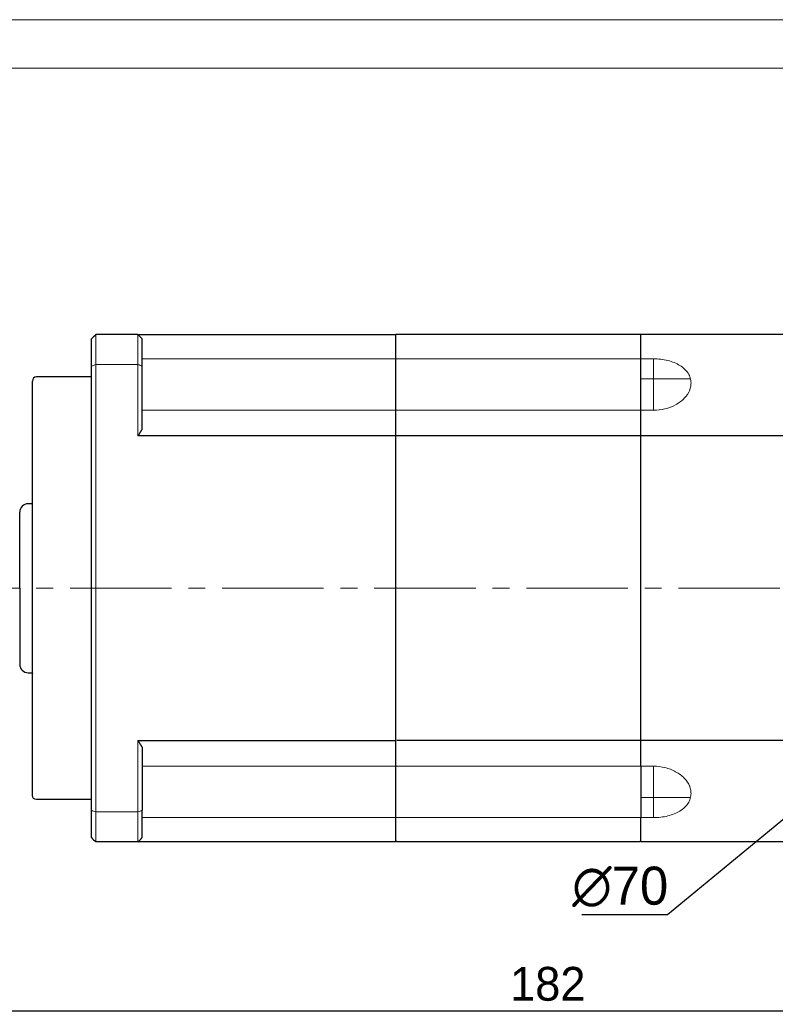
# Model space of a CAD drawing. Header units: millimetres. Extents: x 2035 to 2519, y 1001 to 1341.
# Tile 4 of 9: x 2157 to 2247, y 1225 to 1341. Entities that reach past the tile are written whole.
import ezdxf

# ---------------------------------------------------------------- set-up
doc = ezdxf.new("R2010")
doc.units = ezdxf.units.MM
doc.header["$PDSIZE"] = -5
doc.linetypes.add('点画线', pattern=[18, 12, -2, 2, -2])
doc.layers.get('0').update_dxf_attribs({"lineweight": 18})
doc.layers.get('Defpoints').update_dxf_attribs({"lineweight": 18})
for name, color, linetype, lineweight in [('7中心线层', 7, '点画线', 18), ('尺寸线层', 3, 'Continuous', 18), ('粗实线', 7, 'Continuous', 50)]:
    doc.layers.add(name, color=color, linetype=linetype, lineweight=lineweight)
doc.styles.add('工程字', font='txt')
doc.dimstyles.new('DIMSTYLE_17', dxfattribs={"dimtxt": 8, "dimasz": 12, "dimexe": 0.18, "dimexo": 0.0625, "dimgap": 0.09, "dimtad": 1, "dimtih": 1, "dimtoh": 1, "dimdec": 3, "dimdsep": 46, "dimtxsty": 'Standard', "dimblk": '_CAXARROW', "dimcen": 0.09, "dimdle": 24, "dimadec": 0, "dimazin": 0, "dimtfac": 0.7, "dimtdec": 3, "dimtofl": 0, "dimtmove": 0, "dimatfit": 3, "dimfxl": 1, "dimtolj": 1, "dimarcsym": 0})
doc.dimstyles.new('ISO-25', dxfattribs={"dimtxt": 5.5, "dimasz": 1, "dimexe": 1.25, "dimexo": 0.625, "dimtad": 1, "dimtxsty": '工程字', "dimcen": 2.5, "dimdle": 2, "dimadec": 0, "dimazin": 0, "dimtfac": 1, "dimtmove": 0, "dimatfit": 3, "dimfxl": 1, "dimarcsym": 0})
doc.dimstyles.new('副本 ISO-25', dxfattribs={"dimtxt": 5.5, "dimasz": 2.5, "dimexe": 1.25, "dimexo": 0.625, "dimtad": 1, "dimtxsty": '工程字', "dimcen": 2.5, "dimdle": 5, "dimadec": 0, "dimazin": 0, "dimtfac": 1, "dimtmove": 0, "dimatfit": 3, "dimfxl": 1, "dimtolj": 1, "dimarcsym": 0})

# ---------------------------------------------------------------- blocks, each defined once
blk = doc.blocks.new('*D85')
at = {"layer": 'Defpoints', "color": 0}
for p in [(2128.94, 1223.93), (2128.94, 1179.57), (2310.95, 1149.95)]:
    blk.add_point(p, dxfattribs=at)
at = {"layer": '尺寸线层', "color": 0, "lineweight": -2}
for p, q in [((2128.94, 1180.19), (2128.94, 1225.18)), ((2310.95, 1150.58), (2310.95, 1225.18)), ((2307.45, 1223.93), (2132.44, 1223.93))]:
    blk.add_line(p, q, dxfattribs=at)
at = {"layer": '尺寸线层', "color": 0}
for points in [[(2132.44, 1224.51), (2132.44, 1223.35), (2128.94, 1223.93)], [(2307.45, 1223.35), (2307.45, 1224.51), (2310.95, 1223.93)]]:
    blk.add_solid(points, dxfattribs=at)
at = {"layer": '尺寸线层', "color": 0, "insert": (2219.94, 1227.13), "char_height": 4, "attachment_point": 5, "style": '工程字'}
blk.add_mtext('182', dxfattribs=at)
blk = doc.blocks.new('_CAXARROW')
blk.add_hatch(color=0).paths.add_polyline_path([(0, 0), (-1, 0.125), (-1, -0.125)], flags=0)
blk = doc.blocks.new('*D108')
at = {"layer": 'Defpoints', "color": 0}
for p in [(2307.96, 1296.2), (2253.93, 1251.7)]:
    blk.add_point(p, dxfattribs=at)
at = {"layer": '尺寸线层', "color": 0, "linetype": 'Continuous', "lineweight": -2}
for p, q in [((2280.85, 1273.95), (2281.03, 1273.95)), ((2280.94, 1273.86), (2280.94, 1274.04)), ((2234.11, 1235.37), (2251.61, 1249.79)), ((2223.96, 1235.37), (2234.11, 1235.37))]:
    blk.add_line(p, q, dxfattribs=at)
blk.add_arc((2280.94, 1273.95), 35, 219.1812, 303.4193, dxfattribs=at)
at = {"layer": '尺寸线层', "color": 0, "lineweight": -2, "xscale": 3, "yscale": 3, "zscale": 3, "rotation": 39.47590187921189}
blk.add_blockref('_CAXARROW', (2253.93, 1251.7), dxfattribs=at)
at = {"layer": '尺寸线层', "color": 0, "insert": (2228.52, 1238.62), "char_height": 4.5, "attachment_point": 5, "style": '工程字'}
blk.add_mtext('\\A1;∅70', dxfattribs=at)
blk = doc.blocks.new('_FILLED')
at = {"linetype": 'ByBlock'}
blk.add_hatch(color=0, dxfattribs=at).paths.add_polyline_path([(0, 0), (-1, 0.133), (-1, -0.133)], flags=0)
blk = doc.blocks.new('*D111')
at = {"layer": 'Defpoints', "color": 0}
for p in [(2309.93, 1302.94), (2301.45, 1294.46), (2323.24, 1285.28), (2156.41, 1273.95), (2312.33, 1273.95)]:
    blk.add_point(p, dxfattribs=at)
at = {"layer": '尺寸线层', "color": 0, "lineweight": -2}
for p, q in [((2310.38, 1303.38), (2312.79, 1305.8)), ((2312.96, 1273.95), (2325.99, 1273.95))]:
    blk.add_line(p, q, dxfattribs=at)
blk.add_arc((2280.94, 1273.95), 43.79, 3.2713, 41.7287, dxfattribs=at)
at = {"layer": '尺寸线层', "color": 0}
for points in [[(2313.93, 1303.38), (2313.32, 1302.81), (2311.91, 1304.92)], [(2324.25, 1276.44), (2325.08, 1276.46), (2324.74, 1273.95)]]:
    blk.add_solid(points, dxfattribs=at)
at = {"layer": '尺寸线层', "color": 0, "insert": (2324.52, 1292), "char_height": 5.5, "attachment_point": 5, "rotation": 292.5, "style": '工程字'}
blk.add_mtext('\\A1;45%%d', dxfattribs=at)
blk = doc.blocks.new('*D112')
at = {"layer": 'Defpoints', "color": 0}
for p in [(2156.41, 1273.95), (2312.33, 1273.95), (2301.45, 1253.44), (2318.86, 1252.06), (2309.93, 1244.96)]:
    blk.add_point(p, dxfattribs=at)
at = {"layer": '尺寸线层', "color": 0, "lineweight": -2}
for p, q in [((2312.96, 1273.95), (2325.98, 1273.95)), ((2310.38, 1244.52), (2312.79, 1242.1))]:
    blk.add_line(p, q, dxfattribs=at)
blk.add_arc((2280.94, 1273.95), 43.79, 318.2717, 356.7283, dxfattribs=at)
at = {"layer": '尺寸线层', "color": 0}
for points in [[(2325.08, 1271.44), (2324.24, 1271.46), (2324.73, 1273.95)], [(2313.32, 1245.09), (2313.93, 1244.52), (2311.91, 1242.99)]]:
    blk.add_solid(points, dxfattribs=at)
at = {"layer": '尺寸线层', "color": 0, "insert": (2318.28, 1258.48), "char_height": 5.5, "attachment_point": 5, "rotation": 67.5, "style": '工程字'}
blk.add_mtext('\\A1;45%%d', dxfattribs=at)

msp = doc.modelspace()

# ---------------------------------------------------------------- linework, layer by layer
for p, q in [((2166.4436, 1300.4077), (2166.4436, 1303.9502)), ((2171.4436, 1300.4077), (2171.4436, 1303.9502)), ((2171.9436, 1301.0836), (2201.9436, 1301.0836)), ((2230.9436, 1301.0847), (2201.9436, 1301.0836)), ((2232.4436, 1301.0847), (2230.9436, 1301.0847)), ((2232.4436, 1298.7002), (2232.4436, 1301.0847)), ((2166.4436, 1300.4077), (2166.4436, 1247.4927)), ((2171.4436, 1300.4077), (2166.4436, 1300.4077)), ((2171.4436, 1291.9779), (2171.4436, 1300.4077)), ((2232.4436, 1298.7002), (2230.9436, 1298.7002)), ((2232.4436, 1294.9715), (2232.4436, 1298.7002)), ((2236.8373, 1298.7002), (2232.4436, 1298.7002)), ((2171.9436, 1295.0043), (2201.9436, 1295.0043)), ((2230.9436, 1295.0057), (2201.9436, 1295.0044)), ((2232.4436, 1295.0057), (2230.9436, 1295.0057)), ((2158.9145, 1283.9502), (2158.9145, 1263.9502)), ((2171.4436, 1247.4927), (2171.4436, 1255.9224)), ((2171.9436, 1252.8961), (2201.9436, 1252.8961)), ((2201.9436, 1252.8961), (2230.9436, 1252.8974)), ((2230.9436, 1252.8974), (2232.4436, 1252.8974)), ((2232.4436, 1252.9289), (2232.4436, 1249.2002)), ((2232.4436, 1249.2002), (2230.9436, 1249.2002)), ((2236.8373, 1249.2002), (2232.4436, 1249.2002)), ((2232.4436, 1249.2002), (2232.4436, 1246.8157)), ((2166.4436, 1243.9502), (2166.4436, 1247.4927)), ((2171.4436, 1247.4927), (2166.4436, 1247.4927)), ((2171.4436, 1243.9502), (2171.4436, 1247.4927)), ((2171.9436, 1246.8167), (2201.9436, 1246.8167)), ((2230.9436, 1246.8167), (2201.9436, 1246.8167)), ((2230.9436, 1246.8178), (2232.4436, 1246.8178))]:
    msp.add_line(p, q)
for points in [[(2037.6468, 1000.7701), (2519.0643, 1000.7701), (2519.0643, 1341.201), (2037.6468, 1341.201)], [(2066.3026, 1006.5012), (2513.3332, 1006.5012), (2513.3332, 1335.4699), (2066.3026, 1335.4699)]]:
    msp.add_lwpolyline(points, close=True)
for points, knots in [([(2236.892, 1298.2198), (2236.8753, 1298.4225), (2236.8418, 1298.8285), (2236.5748, 1299.3896), (2236.1603, 1299.8914), (2235.4186, 1300.4569), (2234.4261, 1300.8508), (2233.3147, 1301.0555), (2232.7341, 1301.075), (2232.4436, 1301.0847)], [0, 0, 0, 0, 0.12495663, 0.25029077, 0.37498525, 0.50035684, 0.74914029, 0.8744427, 1, 1, 1, 1]), ([(2236.724, 1297.3549), (2236.736, 1297.3858), (2236.7811, 1297.5096), (2236.8132, 1297.6345), (2236.8373, 1297.7281)], [0, 0, 0, 0, 0.24966665, 1, 1, 1, 1]), ([(2236.8373, 1297.7281), (2236.8543, 1297.8165), (2236.8858, 1297.981), (2236.89, 1298.1443), (2236.892, 1298.2198)], [0, 0, 0, 0, 0.53729094, 1, 1, 1, 1]), ([(2236.7341, 1297.3826), (2236.5937, 1297.0336), (2236.1797, 1296.4096), (2235.1304, 1295.6141), (2233.8343, 1295.117), (2232.9173, 1295.0102), (2232.4436, 1295.0057)], [0, 0, 0, 0, 0.26542435, 0.52104108, 0.76614927, 1, 1, 1, 1]), ([(2232.4436, 1252.8974), (2232.9197, 1252.8928), (2233.8389, 1252.7852), (2235.1364, 1252.2857), (2236.1839, 1251.4887), (2236.5964, 1250.8644), (2236.736, 1250.5154)], [0, 0, 0, 0, 0.23469388, 0.47960258, 0.73496566, 1, 1, 1, 1]), ([(2236.8373, 1250.1748), (2236.8134, 1250.2676), (2236.7777, 1250.4064), (2236.726, 1250.5441), (2236.7074, 1250.5897)], [0, 0, 0, 0, 0.66795137, 1, 1, 1, 1]), ([(2236.892, 1249.683), (2236.89, 1249.7585), (2236.8858, 1249.9218), (2236.8543, 1250.0864), (2236.8373, 1250.1748)], [0, 0, 0, 0, 0.46269923, 1, 1, 1, 1]), ([(2232.4436, 1246.8178), (2232.7328, 1246.8274), (2233.3121, 1246.8468), (2234.4228, 1247.0507), (2235.4147, 1247.4438), (2236.1575, 1248.0086), (2236.5726, 1248.5095), (2236.8413, 1249.0721), (2236.8751, 1249.479), (2236.892, 1249.683)], [0, 0, 0, 0, 0.12498539, 0.25030311, 0.49920605, 0.6238953, 0.74915796, 0.87423656, 1, 1, 1, 1])]:
    msp.add_open_spline(points, degree=3, knots=knots)
for points in [[(2165.9436, 1300.218), (2166.1102, 1300.2815), (2166.2769, 1300.3447), (2166.4436, 1300.4077)], [(2171.4436, 1300.4077), (2171.6103, 1300.3447), (2171.7769, 1300.2815), (2171.9436, 1300.218)], [(2171.4436, 1300.4077), (2171.6103, 1300.3447), (2171.7769, 1300.2815), (2171.9436, 1300.218)], [(2166.4436, 1247.4927), (2166.2769, 1247.5557), (2166.1102, 1247.6189), (2165.9436, 1247.6823)], [(2171.9436, 1247.6823), (2171.7769, 1247.6189), (2171.6103, 1247.5557), (2171.4436, 1247.4927)]]:
    msp.add_open_spline(points, degree=3)
at = {"layer": '7中心线层'}
msp.add_line((2127.4122, 1273.9502), (2312.3307, 1273.9502), dxfattribs=at)
at = {"layer": '粗实线', "linetype": 'Continuous', "lineweight": 30}
for p, q in [((2165.9436, 1300.218), (2165.9436, 1303.4502)), ((2171.4436, 1303.9502), (2166.4436, 1303.9502)), ((2171.4436, 1303.9502), (2201.9436, 1303.9502)), ((2171.9436, 1292.785), (2171.9436, 1303.4502)), ((2201.9436, 1255.9224), (2201.9436, 1303.9502)), ((2248.9432, 1303.9502), (2201.9436, 1303.9502)), ((2230.9436, 1255.9224), (2230.9436, 1303.9502)), ((2165.9436, 1247.6823), (2165.9436, 1300.218)), ((2165.9436, 1298.9502), (2159.4436, 1298.9502)), ((2158.9436, 1249.4502), (2158.9436, 1298.4502)), ((2230.9436, 1291.9779), (2171.4436, 1291.9779)), ((2248.9432, 1291.9779), (2230.9436, 1291.9779)), ((2158.9147, 1283.9502), (2158.4436, 1283.9502)), ((2158.9145, 1283.9502), (2158.9436, 1284.0568)), ((2157.4436, 1273.9502), (2157.4436, 1282.9502)), ((2157.4436, 1273.9502), (2157.4436, 1264.9502)), ((2158.4436, 1263.9502), (2158.9147, 1263.9502)), ((2158.9145, 1263.9502), (2158.9436, 1263.8435)), ((2171.4436, 1255.9224), (2201.9436, 1255.9224)), ((2201.9436, 1243.9502), (2201.9436, 1255.9224)), ((2230.9436, 1255.9224), (2202.0936, 1255.9224)), ((2248.9432, 1255.9224), (2230.9436, 1255.9224)), ((2230.9436, 1252.8946), (2230.9436, 1255.9224)), ((2171.9436, 1255.1154), (2171.9436, 1247.6823)), ((2230.9436, 1252.8946), (2230.9436, 1246.8178)), ((2165.9436, 1248.9502), (2159.4436, 1248.9502)), ((2165.9436, 1244.4502), (2165.9436, 1247.6823)), ((2171.9436, 1244.4502), (2171.9436, 1247.6823)), ((2230.9436, 1243.9502), (2230.9436, 1246.8178)), ((2171.4436, 1243.9502), (2166.4436, 1243.9502)), ((2201.9436, 1243.9502), (2171.4436, 1243.9502)), ((2230.7936, 1243.9502), (2202.0936, 1243.9502)), ((2248.9432, 1243.9502), (2230.9436, 1243.9502))]:
    msp.add_line(p, q, dxfattribs=at)
for centre, radius, start, end in [((2159.4436, 1298.4502), 0.5, 90, 180), ((2158.4436, 1282.9502), 1, 90, 180), ((2158.4436, 1264.9502), 1, 180, 270)]:
    msp.add_arc(centre, radius, start, end, dxfattribs=at)
at = {"layer": '粗实线', "linetype": 'Continuous', "lineweight": 30, "extrusion": (0, 0, -1)}
msp.add_arc((-2159.4436, 1249.4502), 0.5, 270, 0, dxfattribs=at)
at = {"layer": '粗实线', "linetype": 'Continuous', "lineweight": 30}
for points in [[(2166.4436, 1303.9502), (2166.2769, 1303.7835), (2166.1102, 1303.6168), (2165.9436, 1303.4502)], [(2171.9436, 1303.4502), (2171.7769, 1303.6168), (2171.6103, 1303.7835), (2171.4436, 1303.9502)], [(2165.9436, 1244.4502), (2166.1102, 1244.2836), (2166.2769, 1244.1169), (2166.4436, 1243.9502)], [(2171.4436, 1243.9502), (2171.6103, 1244.1169), (2171.7769, 1244.2836), (2171.9436, 1244.4502)], [(2201.9436, 1244.1002), (2201.9936, 1244.0502), (2202.0436, 1244.0002), (2202.0936, 1243.9502)], [(2230.9436, 1244.1002), (2230.8936, 1244.0502), (2230.8436, 1244.0002), (2230.7936, 1243.9502)]]:
    msp.add_open_spline(points, degree=3, dxfattribs=at)
for points in [[(2171.9436, 1292.785), (2171.7733, 1292.5183), (2171.6066, 1292.2492), (2171.4436, 1291.9779)], [(2171.4436, 1255.9224), (2171.6066, 1255.6512), (2171.7733, 1255.3821), (2171.9436, 1255.1154)]]:
    msp.add_rational_spline(points, [1, 0.999938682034, 0.999938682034, 1], degree=3, dxfattribs=at)

# ---------------------------------------------------------------- dimensions: what is measured, and where the dimension line sits
at = {"layer": '尺寸线层'}
for base, line1, line2, picture, middle in [((2323.2434, 1285.2845), ((2301.4493, 1294.4563), (2309.9346, 1302.9416)), ((2156.4122, 1273.9502), (2312.3307, 1273.9502)), '*D111', (2324.5202, 1292.0004)), ((2318.8644, 1252.0564), ((2156.4122, 1273.9502), (2312.3307, 1273.9502)), ((2301.4493, 1253.4441), (2309.9346, 1244.9588)), '*D112', (2318.2796, 1258.485))]:
    dim = msp.add_angular_dim_2l(base=base, line1=line1, line2=line2, dimstyle='副本 ISO-25', dxfattribs=at)
    dim.commit()
    dim.dimension.update_dxf_attribs({"geometry": picture, "text_midpoint": middle})
at = {"layer": '尺寸线层', "linetype": 'Continuous'}
dim = msp.add_diameter_dim_2p(p1=(2307.9594, 1296.2016), p2=(2253.927, 1251.6988), dimstyle='DIMSTYLE_17', override={"dimtxt": 4.5, "dimasz": 3, "dimgap": 1, "dimtxsty": '工程字', "dimtol": 0, "dimldrblk": '_FILLED'}, dxfattribs=at)
dim.commit()
dim.dimension.update_dxf_attribs({"geometry": '*D108', "text_midpoint": (2228.52, 1235.3729), "dimtype": 163})
at = {"layer": '尺寸线层'}
dim = msp.add_linear_dim(base=(2128.9436, 1223.9311), p1=(2310.9458, 1149.95), p2=(2128.9436, 1179.566), dimstyle='ISO-25', override={"dimtxt": 4, "dimasz": 3.5, "dimgap": 1.2}, dxfattribs=at)
dim.commit()
dim.dimension.update_dxf_attribs({"geometry": '*D85', "text_midpoint": (2219.9447, 1227.1311)})

doc.saveas('drawing.dxf')
